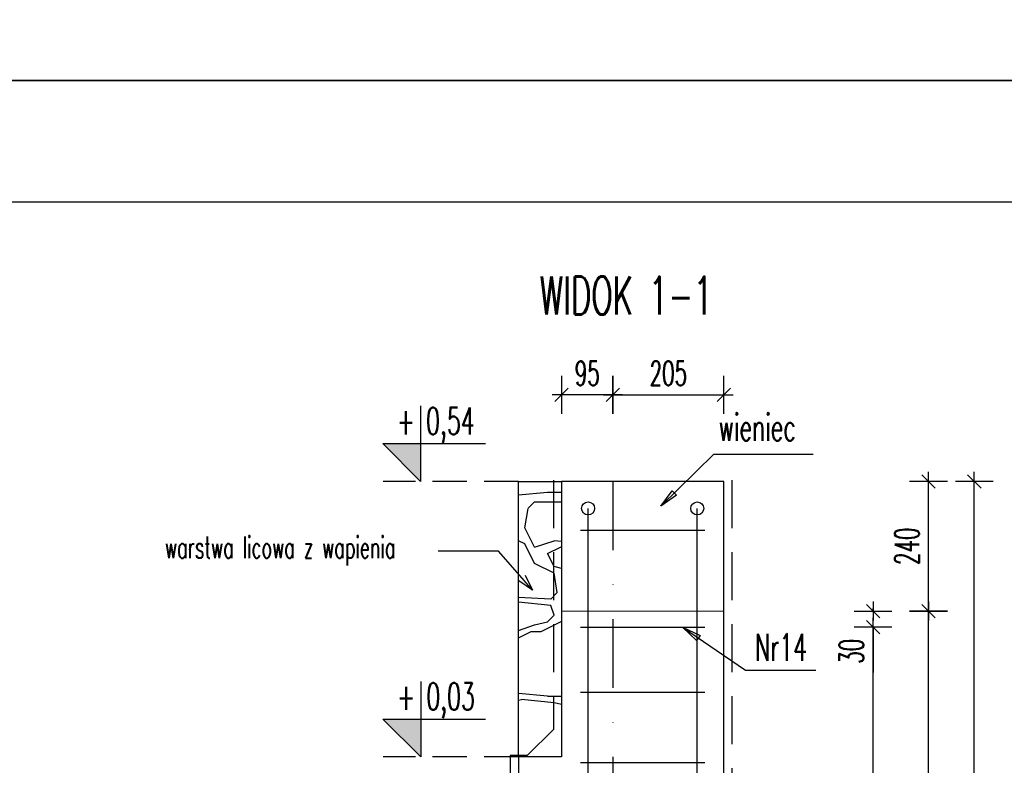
# Model space of a CAD drawing. Header units: centimetres. Extents: x -8002 to -6952, y -9103 to -4648.
# Tile 30 of 35: x -7722 to -7540, y -5518 to -5380. Entities that reach past the tile are written whole.
import ezdxf
from ezdxf import colors
from ezdxf.entities.mleader import LeaderData, LeaderLine
from ezdxf.enums import TextEntityAlignment as Align
from ezdxf.math import Vec2, Vec3

# ---------------------------------------------------------------- set-up
doc = ezdxf.new("R2010")
doc.units = ezdxf.units.CM
doc.linetypes.add('DASHDOT', pattern=[25.4, 12.7, -6.35, 0, -6.35])
doc.linetypes.add('DASHED', pattern=[19.05, 12.7, -6.35])
doc.layers.get('defpoints').update_dxf_attribs({"color": 8})
for name, color, linetype in [('hatch_R&F', 4, 'Continuous'), ('izolacje_R&F', 3, 'DASHED'), ('konstr_R&F', 2, 'Continuous'), ('odnośniki_R&F', 8, 'Continuous'), ('opisy_prętów_R&F', 2, 'Continuous'), ('osie_R&F', 6, 'DASHDOT'), ('ozn_graficzne_R&F', 5, 'Continuous'), ('strzemiona_R&F', 7, 'Continuous'), ('widoki_przerywana_R&F', 4, 'DASHED'), ('widoki_R&F', 4, 'Continuous'), ('wymiary_R&F', 3, 'Continuous'), ('zbrojenie_R&F', 1, 'Continuous')]:
    doc.layers.add(name, color=color, linetype=linetype)
doc.layers.add('konstr_PROKON', color=2, linetype='Continuous', lineweight=18)
doc.styles.add('simplex 0.6', font='simplex.shx', dxfattribs={"width": 0.6})
doc.styles.add('Skala 50', font='simplex.shx', dxfattribs={"width": 0.9, "height": 10})
doc.styles.get("Standard").update_dxf_attribs({"font": 'simplex.shx', "width": 0.6})
doc.dimstyles.new('1_25 [mm]', dxfattribs={"dimscale": 0.25, "dimtxt": 18, "dimasz": 1, "dimexe": 0.18, "dimexo": 0.0625, "dimgap": 7, "dimtad": 1, "dimdec": 1, "dimlfac": 10, "dimrnd": 5, "dimdsep": 46, "dimtxsty": 'Standard', "dimblk1": 'KR', "dimblk2": 'KR', "dimsah": 1, "dimcen": 0.09, "dimse1": 1, "dimse2": 1, "dimclrd": 8, "dimadec": 0, "dimazin": 0, "dimtfac": 1, "dimtdec": 1, "dimtofl": 0, "dimtmove": 0, "dimatfit": 3, "dimfxl": 1, "dimtvp": 1, "dimtolj": 1, "dimtzin": 0, "dimarcsym": 0})
doc.dimstyles.new('PRĘTY 25', dxfattribs={"dimscale": 2.5, "dimtxt": 1.6, "dimasz": 0.4, "dimexe": 0, "dimexo": 0, "dimgap": 0.5, "dimtad": 1, "dimdec": 1, "dimlfac": 10, "dimrnd": 10, "dimzin": 12, "dimdsep": 46, "dimtxsty": 'Standard', "dimblk1": 'W', "dimblk2": 'W', "dimsah": 1, "dimcen": 0, "dimdle": 10, "dimse1": 1, "dimse2": 1, "dimsd1": 1, "dimsd2": 1, "dimclrd": 7, "dimclre": 256, "dimclrt": 256, "dimaunit": 1, "dimadec": 0, "dimazin": 0, "dimtfac": 8e-05, "dimtdec": 1, "dimtix": 1, "dimtmove": 2, "dimatfit": 3, "dimldrblk": 'W', "dimfxl": 1, "dimtolj": 1, "dimtzin": 9, "dimarcsym": 0})
doc.dimstyles.new('PRĘTY 50', dxfattribs={"dimscale": 5, "dimtxt": 1.6, "dimasz": 0.4, "dimexe": 0, "dimexo": 0, "dimgap": 0.5, "dimtad": 1, "dimdec": 1, "dimlfac": 10, "dimrnd": 10, "dimzin": 12, "dimdsep": 46, "dimtxsty": 'Standard', "dimblk1": 'W', "dimblk2": 'W', "dimsah": 1, "dimcen": 0, "dimdle": 10, "dimse1": 1, "dimse2": 1, "dimsd1": 1, "dimsd2": 1, "dimclrd": 7, "dimclre": 256, "dimclrt": 256, "dimaunit": 1, "dimadec": 0, "dimazin": 0, "dimtfac": 8e-05, "dimtdec": 1, "dimtix": 1, "dimtmove": 2, "dimatfit": 3, "dimldrblk": 'W', "dimfxl": 1, "dimtolj": 1, "dimtzin": 9, "dimarcsym": 0})

# ---------------------------------------------------------------- blocks, each defined once
blk = doc.blocks.new('_Open30')
at = {"layer": 'wymiary_R&F', "color": 0, "linetype": 'ByBlock', "lineweight": -2}
for p, q in [((-1, 0.2679), (0, 0)), ((0, 0), (-1, -0.2679)), ((0, 0), (-1, 0))]:
    blk.add_line(p, q, dxfattribs=at)
blk = doc.blocks.new('W')
at = {"lineweight": 18}
for p, q in [((66734.272, -158580.872), (66863.494, -158581.143)), ((66733.14, -158581.999), (66732.869, -158711.221))]:
    blk.add_line(p, q, dxfattribs=at)
for radius in [3.765, 2.447]:
    blk.add_circle((66798.503, -158672.515), radius, dxfattribs=at)
for centre, radius, start, end in [((66734.269, -158582.001), 1.129, 89.8798, 179.8798), ((66862.505, -158583.964), 2.824, 16.7493, 89.8798), ((66863.488, -158583.966), 2.824, 16.545, 89.8798), ((66805.956, -158667.717), 85.33, 64.98828, 86.63544), ((66799.917, -158770.445), 188.235, 76.25086, 86.63543), ((66805.956, -158667.717), 84.154, 64.98828, 128.20069), ((66786.8, -158606.748), 81.882, 341.53714, 16.7493), ((66786.8, -158606.748), 82.824, 341.53714, 16.54501), ((66805.956, -158667.717), 81.801, 68.48995, 128.20069), ((66838.392, -158613.201), 26.353, 6.1436, 76.2509), ((66825.597, -158617.882), 28.235, 68.49, 110.1351), ((66829.599, -158617.043), 29.412, 17.0473, 64.9883), ((66857.996, -158706.248), 122.353, 110.1351, 143.97002), ((66829.599, -158617.043), 28.235, 17.0473, 64.9883), ((66768.465, -158620.076), 23.529, 128.2007, 152.2825), ((66768.465, -158620.076), 21.176, 128.2007, 152.2825), ((66807.753, -158625.116), 21.176, 71.1464, 130.05), ((66801.224, -158644.236), 41.38, 19.4301, 71.1464), ((66816.102, -158621.181), 43.529, 334.0837, 17.0473), ((66945.529, -158789.02), 235.294, 130.05004, 136.60143), ((66816.102, -158621.181), 42.353, 334.0837, 17.0473), ((66762.615, -158617.002), 16.921, 152.2825, 197.573), ((66762.615, -158617.002), 14.568, 152.2825, 197.573), ((66806.22, -158618.367), 58.918, 332.83643, 7.79053), ((66927.732, -158571.3), 185.882, 195.6602, 198.49274), ((66927.732, -158571.3), 188.235, 195.6602, 198.49274), ((66733.52, -158580.493), 128.235, 314.87977, 339.83879), ((66830.601, -158628.26), 23.569, 333.8014, 8.7092), ((66857.996, -158706.248), 114.824, 136.60143, 154.98438), ((66743.861, -158632.797), 8, 340.0899, 18.4927), ((66820.278, -158637.515), 21.176, 326.9725, 19.4301), ((66743.861, -158632.797), 5.647, 340.0899, 18.4927), ((66733.142, -158580.869), 141.176, 291.28942, 338.47012), ((66733.142, -158580.869), 142.118, 291.28942, 338.49166), ((66812.327, -158673.031), 65.882, 143.97002, 193.16671), ((66926.154, -158698.822), 188.235, 160.08992, 177.01679), ((66837.529, -158667.136), 94.118, 159.86028, 196.56363), ((66837.529, -158667.136), 91.765, 159.86028, 193.16671), ((66733.52, -158580.493), 131.765, 314.87977, 333.80136), ((66733.142, -158580.869), 134.588, 318.23663, 334.08368), ((66733.142, -158580.869), 135.765, 318.43708, 334.08368), ((66733.142, -158580.869), 125.106, 292.5922, 326.97255), ((66788.059, -158673.613), 37.647, 154.9844, 188.6731), ((66833.529, -158672.395), 1.882, 13.4726, 103.137), ((66835.24, -158679.727), 9.412, 103.137, 134.8798), ((66733.142, -158580.869), 128.235, 289.92076, 315.118), ((66826.207, -158674.149), 9.412, 314.1224, 13.4726), ((66733.142, -158580.869), 132.706, 291.38849, 315.99781), ((66733.142, -158580.869), 131.765, 295.95818, 315.11162), ((66772.707, -158675.954), 22.118, 188.6731, 292.5922), ((66764.527, -158689.081), 26.353, 179.8798, 260.1733), ((66764.86, -158688.749), 18.303, 196.5636, 252.8378), ((66780.501, -158678.15), 23.569, 261.0503, 295.9582), ((66758.795, -158634.636), 73.412, 279.6886, 288.0475), ((66766.904, -158682.132), 25.229, 252.8378, 279.6886), ((66735.694, -158710.244), 2.824, 179.8798, 253.0102), ((66735.692, -158711.227), 2.824, 179.8798, 253.2145), ((66758.795, -158634.636), 81.882, 253.01024, 288.2224), ((66758.795, -158634.636), 82.824, 253.21454, 288.2224), ((66767.11, -158682.395), 33.412, 257.7647, 281.3719)]:
    blk.add_arc(centre, radius, start, end, dxfattribs=at)
blk = doc.blocks.new('KR')
for p, q in [((0, -14), (0, 14)), ((-7, 0), (7, 0))]:
    blk.add_line(p, q)
at = {"color": 2}
blk.add_line((-4.95, -4.95), (4.95, 4.95), dxfattribs=at)
blk = doc.blocks.new('*D617')
at = {"layer": 'defpoints', "color": 0, "transparency": 16777216}
for p in [(-7591.42, -5449.05), (-7611.92, -5465.09), (-7591.42, -5465.09)]:
    blk.add_point(p, dxfattribs=at)
at = {"layer": 'wymiary_R&F', "color": 8, "lineweight": -2, "transparency": 16777216}
blk.add_line((-7611.67, -5449.05), (-7591.67, -5449.05), dxfattribs=at)
at = {"layer": 'wymiary_R&F', "color": 8, "lineweight": -2, "transparency": 16777216, "xscale": 0.25, "yscale": 0.25, "zscale": 0.25, "rotation": 180}
blk.add_blockref('KR', (-7611.92, -5449.05), dxfattribs=at)
at = {"layer": 'wymiary_R&F', "color": 8, "lineweight": -2, "transparency": 16777216, "xscale": 0.25, "yscale": 0.25, "zscale": 0.25}
blk.add_blockref('KR', (-7591.42, -5449.05), dxfattribs=at)
at = {"layer": 'wymiary_R&F', "color": 0, "transparency": 16777216, "insert": (-7601.67, -5445.05), "char_height": 4.5, "attachment_point": 5}
blk.add_mtext('\\A1;205', dxfattribs=at)
blk = doc.blocks.new('*D618')
at = {"layer": 'defpoints', "color": 0, "transparency": 16777216}
for p in [(-7621.42, -5449.05), (-7621.42, -5465.09), (-7611.92, -5465.09)]:
    blk.add_point(p, dxfattribs=at)
at = {"layer": 'wymiary_R&F', "color": 8, "lineweight": -2, "transparency": 16777216}
blk.add_line((-7612.17, -5449.05), (-7621.17, -5449.05), dxfattribs=at)
at = {"layer": 'wymiary_R&F', "color": 8, "lineweight": -2, "transparency": 16777216, "xscale": 0.25, "yscale": 0.25, "zscale": 0.25, "rotation": 180}
blk.add_blockref('KR', (-7621.42, -5449.05), dxfattribs=at)
at = {"layer": 'wymiary_R&F', "color": 8, "lineweight": -2, "transparency": 16777216, "xscale": 0.25, "yscale": 0.25, "zscale": 0.25}
blk.add_blockref('KR', (-7611.92, -5449.05), dxfattribs=at)
at = {"layer": 'wymiary_R&F', "color": 0, "transparency": 16777216, "insert": (-7616.67, -5445.05), "char_height": 4.5, "attachment_point": 5}
blk.add_mtext('\\A1;95', dxfattribs=at)
blk = doc.blocks.new('*D597')
at = {"layer": 'defpoints', "color": 0, "transparency": 16777216}
for p in [(-7591.42, -5489.09), (-7553.53, -5489.09), (-7585.42, -5597.09)]:
    blk.add_point(p, dxfattribs=at)
at = {"layer": 'wymiary_R&F', "color": 8, "lineweight": -2, "transparency": 16777216}
blk.add_line((-7553.53, -5596.84), (-7553.53, -5489.34), dxfattribs=at)
at = {"layer": 'wymiary_R&F', "color": 8, "lineweight": -2, "transparency": 16777216, "xscale": 0.25, "yscale": 0.25, "zscale": 0.25}
for p, rotation in [((-7553.53, -5489.09), 90), ((-7553.53, -5597.09), 270)]:
    blk.add_blockref('KR', p, dxfattribs=dict(at, rotation=rotation))
at = {"layer": 'wymiary_R&F', "color": 0, "transparency": 16777216, "insert": (-7557.53, -5543.09), "char_height": 4.5, "attachment_point": 5, "rotation": 90, "style": 'simplex 0.6'}
blk.add_mtext('\\A1;1080', dxfattribs=at)
blk = doc.blocks.new('*D598')
at = {"layer": 'defpoints', "color": 0, "transparency": 16777216}
for p in [(-7591.42, -5465.09), (-7553.53, -5465.09), (-7591.42, -5489.09)]:
    blk.add_point(p, dxfattribs=at)
at = {"layer": 'wymiary_R&F', "color": 8, "lineweight": -2, "transparency": 16777216}
blk.add_line((-7553.53, -5488.84), (-7553.53, -5465.34), dxfattribs=at)
at = {"layer": 'wymiary_R&F', "color": 8, "lineweight": -2, "transparency": 16777216, "xscale": 0.25, "yscale": 0.25, "zscale": 0.25}
for p, rotation in [((-7553.53, -5465.09), 90), ((-7553.53, -5489.09), 270)]:
    blk.add_blockref('KR', p, dxfattribs=dict(at, rotation=rotation))
at = {"layer": 'wymiary_R&F', "color": 0, "transparency": 16777216, "insert": (-7557.53, -5477.09), "char_height": 4.5, "attachment_point": 5, "rotation": 90}
blk.add_mtext('\\A1;240', dxfattribs=at)
blk = doc.blocks.new('*D599')
at = {"layer": 'defpoints', "color": 0, "transparency": 16777216}
for p in [(-7591.42, -5465.09), (-7545.05, -5465.09), (-7585.42, -5597.09)]:
    blk.add_point(p, dxfattribs=at)
at = {"layer": 'wymiary_R&F', "color": 8, "lineweight": -2, "transparency": 16777216}
blk.add_line((-7545.05, -5596.84), (-7545.05, -5465.34), dxfattribs=at)
at = {"layer": 'wymiary_R&F', "color": 8, "lineweight": -2, "transparency": 16777216, "xscale": 0.25, "yscale": 0.25, "zscale": 0.25}
for p, rotation in [((-7545.05, -5465.09), 90), ((-7545.05, -5597.09), 270)]:
    blk.add_blockref('KR', p, dxfattribs=dict(at, rotation=rotation))
at = {"layer": 'wymiary_R&F', "color": 0, "transparency": 16777216, "insert": (-7549.05, -5531.09), "char_height": 4.5, "attachment_point": 5, "rotation": 90}
blk.add_mtext('\\A1;1320', dxfattribs=at)
blk = doc.blocks.new('*D594')
at = {"layer": 'defpoints', "color": 0, "transparency": 16777216}
for p in [(-7591.42, -5489.09), (-7594.92, -5492.09), (-7563.79, -5492.09)]:
    blk.add_point(p, dxfattribs=at)
at = {"layer": 'wymiary_R&F', "color": 8, "lineweight": -2, "transparency": 16777216}
for p, q in [((-7563.79, -5488.84), (-7563.79, -5488.59)), ((-7563.79, -5492.34), (-7563.79, -5500.46))]:
    blk.add_line(p, q, dxfattribs=at)
at = {"layer": 'wymiary_R&F', "color": 8, "lineweight": -2, "transparency": 16777216, "xscale": 0.25, "yscale": 0.25, "zscale": 0.25}
for p, rotation in [((-7563.79, -5489.09), 270), ((-7563.79, -5492.09), 90)]:
    blk.add_blockref('KR', p, dxfattribs=dict(at, rotation=rotation))
at = {"layer": 'wymiary_R&F', "color": 0, "transparency": 16777216, "insert": (-7567.79, -5496.53), "char_height": 4.5, "attachment_point": 5, "rotation": 90}
blk.add_mtext('\\A1;30', dxfattribs=at)
blk = doc.blocks.new('*D595')
at = {"layer": 'defpoints', "color": 0, "transparency": 16777216}
for p in [(-7594.92, -5492.09), (-7563.79, -5492.09), (-7594.92, -5594.09)]:
    blk.add_point(p, dxfattribs=at)
at = {"layer": 'wymiary_R&F', "color": 8, "lineweight": -2, "transparency": 16777216}
blk.add_line((-7563.79, -5593.84), (-7563.79, -5492.34), dxfattribs=at)
at = {"layer": 'wymiary_R&F', "color": 8, "lineweight": -2, "transparency": 16777216, "xscale": 0.25, "yscale": 0.25, "zscale": 0.25}
for p, rotation in [((-7563.79, -5492.09), 90), ((-7563.79, -5594.09), 270)]:
    blk.add_blockref('KR', p, dxfattribs=dict(at, rotation=rotation))
at = {"layer": 'wymiary_R&F', "color": 0, "transparency": 16777216, "insert": (-7567.79, -5543.09), "char_height": 4.5, "attachment_point": 5, "rotation": 90, "style": 'simplex 0.6'}
blk.add_mtext('\\A1;7x~150', dxfattribs=at)

msp = doc.modelspace()

# ---------------------------------------------------------------- hatches: boundary and pattern name
at = {"layer": 'hatch_R&F'}
h = msp.add_hatch(dxfattribs=at)
h.set_pattern_fill('ROCKWALL', color=256, scale=60, angle=180, pattern_type=2)
h.set_pattern_definition([(0, (-156286.07, 819.1), (60, 60), [1.8, -58.2]), (0, (-156286.67, 847.9), (60, 60), [1.8, -58.2]), (0, (-156307.07, 807.1), (60, 60), [1.8, -58.2]), (0, (-156341.27, 857.5), (60, 60), [2.4, -57.6]), (0, (-156315.47, 826.9), (60, 60), [3.6, -56.4]), (0, (-156288.47, 855.7), (60, 60), [3.6, -56.4]), (0, (-156313.67, 831.7), (60, 60), [3.6, -56.4]), (0, (-156306.47, 831.1), (60, 60), [7.2, -52.8]), (0, (-156289.07, 819.7), (60, 60), [1.8, -58.2]), (0, (-156311.87, 812.5), (60, 60), [2.4, -57.6]), (0, (-156329.87, 833.5), (60, 60), [3, -57]), (0, (-156286.67, 805.3), (60, 60), [3, -57]), (0, (-156304.07, 832.9), (60, 60), [3.6, -56.4]), (0, (-156300.47, 853.3), (60, 60), [3.6, -56.4]), (0, (-156289.07, 846.7), (60, 60), [3.6, -56.4]), (0, (-156340.07, 846.7), (60, 60), [4.2, -55.8]), (0, (-156299.27, 817.9), (60, 60), [4.8, -55.2]), (0, (-156322.07, 861.1), (60, 60), [4.8, -55.2]), (0, (-156333.47, 831.7), (60, 60), [5.4, -54.6]), (0, (-156331.67, 844.9), (60, 60), [6, -54]), (0, (-156304.07, 855.1), (60, 60), [8.4, -51.6]), (0, (-156326.87, 802.3), (60, 60), [9.6, -50.4]), (0, (-156342.47, 838.3), (60, 60), [14.4, -45.6]), (90, (-156290.87, 852.1), (-60, 60), [2.4, -57.6]), (90, (-156334.67, 849.1), (-60, 60), [2.4, -57.6]), (90, (-156332.87, 850.9), (-60, 60), [2.4, -57.6]), (90, (-156311.87, 834.1), (-60, 60), [3.6, -56.4]), (90, (-156313.07, 807.7), (-60, 60), [3.6, -56.4]), (90, (-156343.07, 822.1), (-60, 60), [4.2, -55.8]), (90, (-156309.47, 828.1), (-60, 60), [1.8, -58.2]), (90, (-156300.47, 810.1), (-60, 60), [2.4, -57.6]), (90, (-156326.87, 833.5), (-60, 60), [2.4, -57.6]), (90, (-156314.87, 857.5), (-60, 60), [2.4, -57.6]), (90, (-156313.07, 859.9), (-60, 60), [2.4, -57.6]), (90, (-156295.67, 859.9), (-60, 60), [3, -57]), (90, (-156293.87, 859.9), (-60, 60), [3, -57]), (90, (-156314.27, 807.7), (-60, 60), [3, -57]), (90, (-156316.67, 823.3), (-60, 60), [6, -54]), (45, (-156307.67, 829.903), (0, 60), [1.697058, -83.155756]), (45, (-156293.87, 808.303), (0, 60), [1.697058, -83.155756]), (45, (-156313.07, 811.303), (0, 60), [1.697058, -83.155756]), (45, (-156304.07, 808.903), (0, 60), [1.697058, -83.155756]), (45, (-156303.47, 813.103), (0, 60), [1.697058, -83.155756]), (45, (-156330.47, 858.103), (0, 60), [1.697058, -83.155756]), (45, (-156295.67, 855.103), (0, 60), [1.697058, -83.155756]), (45, (-156298.07, 823.303), (0, 60), [2.545584, -82.30723]), (45, (-156330.47, 808.303), (0, 60), [2.545584, -82.30723]), (45, (-156301.07, 816.103), (0, 60), [2.545584, -82.30723]), (45, (-156329.87, 807.703), (0, 60), [4.242642, -80.610172]), (45, (-156296.87, 843.703), (0, 60), [4.242642, -80.610172]), (45, (-156295.67, 843.703), (0, 60), [4.242642, -80.610172]), (45, (-156316.67, 822.103), (0, 60), [5.091168, -79.761646]), (45, (-156320.87, 819.103), (0, 60), [5.939694, -78.91312]), (135, (-156311.87, 806.503), (-60, 7e-15), [1.697058, -83.155756]), (135, (-156292.07, 856.303), (-60, 7e-15), [1.697058, -83.155756]), (135, (-156310.07, 832.303), (-60, 7e-15), [2.545584, -82.30723]), (135, (-156326.87, 835.903), (-60, 7e-15), [2.545584, -82.30723]), (135, (-156301.07, 837.103), (-60, 7e-15), [2.545584, -82.30723]), (135, (-156294.47, 805.303), (-60, 7e-15), [2.545584, -82.30723]), (135, (-156292.07, 820.303), (-60, 7e-15), [3.39411, -81.458704]), (135, (-156341.87, 816.703), (-60, 7e-15), [3.39411, -81.458704]), (135, (-156323.27, 842.503), (-60, 7e-15), [3.39411, -81.458704]), (135, (-156340.67, 819.703), (-60, 7e-15), [3.39411, -81.458704]), (135, (-156289.07, 819.703), (-60, 7e-15), [4.242642, -80.610172]), (135, (-156311.87, 840.703), (-60, 7e-15), [4.242642, -80.610172]), (135, (-156315.47, 813.703), (-60, 7e-15), [5.091168, -79.761646]), (135, (-156314.27, 810.703), (-60, 7e-15), [8.485278, -76.367536]), (5.710593, (-156300.4695, 818.5027), (60, 2e-09), [6.03, -596.962537]), (5.710593, (-156295.0695, 830.5027), (60, 2e-09), [6.03, -596.962537]), (5.710593, (-156310.0695, 832.3027), (60, 2e-09), [6.03, -596.962537]), (5.710593, (-156308.8695, 838.3027), (60, 2e-09), [6.03, -596.962537]), (5.710593, (-156294.4695, 817.9027), (60, 2e-09), [6.03, -596.962537]), (5.710593, (-156292.6695, 804.7027), (60, 2e-09), [6.03, -596.962537]), (5.710593, (-156334.6695, 837.1027), (60, 2e-09), [6.03, -596.962537]), (5.710593, (-156339.4695, 831.1027), (60, 2e-09), [6.03, -596.962537]), (5.710593, (-156326.8695, 818.5027), (60, 2e-09), [6.03, -596.962537]), (5.710593, (-156307.0695, 840.1027), (60, 2e-09), [6.03, -596.962537]), (5.710593, (-156287.8695, 804.1027), (60, 2e-09), [6.03, -596.962537]), (5.710593, (-156341.8695, 832.3027), (60, 2e-09), [12.06, -590.932537]), (5.710593, (-156292.0695, 856.3027), (60, 2e-09), [6.03, -596.962537]), (7.1250163, (-156342.4695, 844.903), (60, -6e-10), [4.8372, -478.898265]), (7.1250163, (-156344.8695, 855.703), (60, -6e-10), [4.8372, -478.898265]), (7.1250163, (-156295.6695, 831.703), (60, -6e-10), [4.8372, -478.898265]), (7.1250163, (-156322.0695, 845.503), (60, -6e-10), [4.8372, -478.898265]), (7.1250163, (-156326.8695, 860.503), (60, -6e-10), [4.8372, -478.898265]), (7.1250163, (-156286.0695, 856.903), (60, -6e-10), [4.8372, -478.898265]), (7.1250163, (-156292.6695, 803.503), (60, -6e-10), [4.8372, -478.898265]), (9.462322, (-156298.0695, 822.103), (60, -3e-11), [3.6498, -361.315952]), (9.462322, (-156326.2695, 816.703), (60, -3e-11), [3.6498, -361.315952]), (11.3099325, (-156311.87, 837.703), (60, -2e-09), [3.0594, -302.88177]), (11.3099325, (-156328.07, 838.303), (60, -2e-09), [3.0594, -302.88177]), (11.3099325, (-156311.87, 853.903), (60, -2e-09), [3.0594, -302.88177]), (11.3099325, (-156289.67, 811.903), (60, -2e-09), [6.1188, -299.82237]), (14.036243, (-156300.47, 832.903), (60, 4e-09), [2.4738, -244.912538]), (14.036243, (-156317.27, 802.303), (60, 4e-09), [2.4738, -244.912538]), (14.036243, (-156329.27, 861.703), (60, 4e-09), [2.4738, -244.912538]), (14.036243, (-156288.47, 818.503), (60, 4e-09), [2.4738, -244.912538]), (14.036243, (-156306.47, 808.303), (60, 4e-09), [2.4738, -244.912538]), (14.036243, (-156321.47, 844.303), (60, 4e-09), [2.4738, -244.912538]), (14.036243, (-156292.67, 846.703), (60, 4e-09), [2.4738, -244.912538]), (14.036243, (-156334.07, 856.903), (60, 4e-09), [2.4738, -244.912538]), (14.036243, (-156292.67, 809.503), (60, 4e-09), [9.8952, -237.491138]), (18.434949, (-156286.07, 831.703), (60, -1e-09), [1.8972, -187.83946]), (18.434949, (-156306.47, 822.703), (60, -1e-09), [3.7944, -185.94226]), (18.434949, (-156340.67, 817.303), (60, -1e-09), [3.7944, -185.94226]), (18.434949, (-156301.07, 840.703), (60, -1e-09), [3.7944, -185.94226]), (18.434949, (-156311.87, 806.503), (60, -1e-09), [5.6916, -184.04506]), (26.565052, (-156341.87, 837.103), (60, 7e-07), [1.3416, -132.822479]), (26.565052, (-156293.87, 802.903), (60, 7e-07), [1.3416, -132.822479]), (26.565051, (-156311.87, 826.903), (60, 3e-09), [2.6832, -131.480879]), (26.565051, (-156290.87, 854.503), (60, 3e-09), [2.6832, -131.480879]), (26.565051, (-156316.07, 830.503), (60, 3e-09), [2.6832, -131.480879]), (26.565051, (-156294.47, 819.103), (60, 3e-09), [2.6832, -131.480879]), (26.565051, (-156304.07, 821.503), (60, 3e-09), [2.6832, -131.480879]), (26.565051, (-156341.87, 829.903), (60, 3e-09), [2.6832, -131.480879]), (26.565051, (-156287.27, 819.703), (60, 3e-09), [2.6832, -131.480879]), (26.565051, (-156314.27, 852.703), (60, 3e-09), [2.6832, -131.480879]), (26.565051, (-156329.27, 859.303), (60, 3e-09), [2.6832, -131.480879]), (26.565051, (-156316.67, 831.703), (60, 3e-09), [4.0248, -130.139279]), (26.565051, (-156305.27, 807.103), (60, 3e-09), [4.0248, -130.139279]), (26.565051, (-156311.87, 804.703), (60, 3e-09), [5.3664, -128.797679]), (26.565051, (-156295.67, 808.903), (60, 3e-09), [6.708, -127.456079]), (63.434949, (-156333.47, 849.703), (3e-09, 60), [1.3416, -132.822479]), (63.434949, (-156313.07, 802.303), (3e-09, 60), [2.6832, -131.480879]), (63.434949, (-156295.67, 802.903), (3e-09, 60), [2.6832, -131.480879]), (63.434949, (-156343.07, 834.703), (3e-09, 60), [2.6832, -131.480879]), (63.434949, (-156335.87, 846.703), (3e-09, 60), [2.6832, -131.480879]), (63.434949, (-156334.67, 851.503), (3e-09, 60), [2.6832, -131.480879]), (63.434949, (-156317.27, 846.103), (3e-09, 60), [2.6832, -131.480879]), (63.434949, (-156343.67, 813.103), (3e-09, 60), [4.0248, -130.139279]), (63.434949, (-156293.87, 846.703), (3e-09, 60), [4.0248, -130.139279]), (63.434949, (-156325.07, 838.903), (3e-09, 60), [4.0248, -130.139279]), (63.434949, (-156332.27, 804.703), (3e-09, 60), [4.0248, -130.139279]), (63.434949, (-156319.07, 817.303), (3e-09, 60), [5.3664, -128.797679]), (63.434949, (-156298.07, 838.903), (3e-09, 60), [5.3664, -128.797679]), (63.434949, (-156332.87, 853.303), (3e-09, 60), [5.3664, -128.797679]), (63.434949, (-156324.47, 838.303), (3e-09, 60), [6.708, -127.456079]), (71.565051, (-156297.47, 841.903), (-1e-09, 60), [1.8972, -187.83946]), (71.565051, (-156343.67, 805.303), (-1e-09, 60), [3.7944, -185.94226]), (71.565051, (-156343.07, 826.303), (-1e-09, 60), [3.7944, -185.94226]), (71.565051, (-156316.67, 852.103), (-1e-09, 60), [5.6922, -184.04446]), (75.963757, (-156341.87, 812.503), (4e-09, 60), [4.9476, -242.438738]), (75.963757, (-156331.67, 857.503), (4e-09, 60), [2.4738, -244.912538]), (78.6900675, (-156325.07, 835.303), (-2e-09, 60), [3.0594, -302.88177]), (78.6900675, (-156344.87, 820.903), (-2e-09, 60), [3.0594, -302.88177]), (78.6900675, (-156342.47, 838.303), (-2e-09, 60), [3.0594, -302.88177]), (78.6900675, (-156328.67, 810.103), (-2e-09, 60), [6.1188, -299.82237]), (78.6900675, (-156315.47, 846.703), (-2e-09, 60), [6.1188, -299.82237]), (80.537678, (-156308.2695, 826.303), (-3e-11, 60), [3.6168, -361.348952]), (80.537678, (-156330.4695, 804.103), (-3e-11, 60), [3.6168, -361.348952]), (80.537678, (-156344.2695, 839.503), (-3e-11, 60), [3.6168, -361.348952]), (82.8749837, (-156314.8695, 802.903), (-6e-10, 60), [4.8372, -478.898265]), (82.8749837, (-156344.2695, 832.303), (-6e-10, 60), [4.8372, -478.898265]), (84.289407, (-156295.6695, 824.5027), (7e-10, 60), [6.03, -596.962537]), (84.289407, (-156326.8695, 810.7027), (7e-10, 60), [6.03, -596.962537]), (95.710593, (-156313.0695, 833.5027), (-2e-09, 60), [6.03, -596.962537]), (95.710593, (-156341.2695, 806.5027), (-2e-09, 60), [6.03, -596.962537]), (97.1250163, (-156296.2695, 825.103), (6e-10, 60), [4.8372, -478.898265]), (99.462322, (-156315.4695, 826.903), (-6e-08, 60), [3.6168, -361.348952]), (99.462322, (-156300.4695, 812.503), (-6e-08, 60), [3.6168, -361.348952]), (99.462322, (-156302.2695, 814.303), (-6e-08, 60), [3.6168, -361.348952]), (99.462322, (-156341.8695, 841.303), (-6e-08, 60), [3.6168, -361.348952]), (99.462322, (-156297.4695, 835.303), (-6e-08, 60), [3.6168, -361.348952]), (99.462322, (-156316.0695, 848.503), (-6e-08, 60), [3.6168, -361.348952]), (99.462322, (-156312.4695, 856.303), (-6e-08, 60), [3.6168, -361.348952]), (101.3099325, (-156344.27, 823.903), (2e-09, 60), [6.1188, -299.82237]), (101.3099325, (-156342.47, 808.903), (2e-09, 60), [3.0594, -302.88177]), (101.3099325, (-156314.87, 843.703), (2e-09, 60), [3.0594, -302.88177]), (104.036243, (-156298.07, 833.503), (-4e-09, 60), [2.4738, -244.912538]), (104.036243, (-156343.67, 837.103), (-4e-09, 60), [2.4738, -244.912538]), (104.036243, (-156290.27, 849.703), (-4e-09, 60), [2.4738, -244.912538]), (104.036243, (-156332.87, 847.303), (-4e-09, 60), [2.4738, -244.912538]), (104.036243, (-156293.27, 857.503), (-4e-09, 60), [2.4738, -244.912538]), (108.434949, (-156309.47, 829.903), (1e-09, 60), [1.8972, -187.83946]), (108.434949, (-156333.47, 853.903), (1e-09, 60), [1.8972, -187.83946]), (108.434949, (-156302.87, 810.103), (1e-09, 60), [1.8972, -187.83946]), (108.434949, (-156292.67, 804.703), (1e-09, 60), [3.7944, -185.94226]), (108.434949, (-156294.47, 856.303), (1e-09, 60), [3.7944, -185.94226]), (116.565051, (-156306.47, 822.703), (-3e-09, 60), [4.0248, -130.139279]), (116.565051, (-156306.47, 819.703), (-3e-09, 60), [4.0248, -130.139279]), (116.565051, (-156343.67, 843.103), (-3e-09, 60), [4.0248, -130.139279]), (116.565051, (-156295.67, 831.703), (-3e-09, 60), [4.0248, -130.139279]), (116.565051, (-156313.67, 839.503), (-3e-09, 60), [5.3664, -128.797679]), (116.565051, (-156302.87, 819.103), (-3e-09, 60), [2.6832, -131.480879]), (116.565051, (-156323.87, 832.903), (-3e-09, 60), [2.6832, -131.480879]), (116.565051, (-156292.07, 850.303), (-3e-09, 60), [2.6832, -131.480879]), (116.565051, (-156329.27, 861.703), (-3e-09, 60), [2.6832, -131.480879]), (116.565051, (-156341.87, 832.303), (-3e-09, 60), [2.6832, -131.480879]), (116.565051, (-156331.07, 859.903), (-3e-09, 60), [4.0248, -130.139279]), (153.434949, (-156322.67, 832.303), (-60, 3e-09), [1.3416, -132.822479]), (153.434949, (-156289.07, 846.703), (-60, 3e-09), [1.3416, -132.822479]), (153.434949, (-156296.87, 829.903), (-60, 3e-09), [2.6832, -131.480879]), (153.434949, (-156298.67, 835.903), (-60, 3e-09), [2.6832, -131.480879]), (153.434949, (-156314.87, 859.903), (-60, 3e-09), [2.6832, -131.480879]), (153.434949, (-156292.07, 822.703), (-60, 3e-09), [4.0248, -130.139279]), (153.434949, (-156286.67, 847.903), (-60, 3e-09), [4.0248, -130.139279]), (153.434949, (-156327.47, 816.103), (-60, 3e-09), [4.0248, -130.139279]), (153.434949, (-156302.87, 817.903), (-60, 3e-09), [4.0248, -130.139279]), (153.434949, (-156308.27, 823.303), (-60, 3e-09), [5.3664, -128.797679]), (161.565051, (-156326.87, 818.503), (-60, -1e-09), [1.8972, -187.83946]), (161.565051, (-156345.47, 829.903), (-60, -1e-09), [3.7944, -185.94226]), (161.565051, (-156316.67, 829.303), (-60, -1e-09), [5.6922, -184.04446]), (161.565051, (-156296.27, 807.103), (-60, -1e-09), [5.6922, -184.04446]), (165.963757, (-156300.47, 818.503), (-60, 4e-09), [2.4738, -244.912538]), (165.963757, (-156320.27, 816.703), (-60, 4e-09), [2.4738, -244.912538]), (165.963757, (-156300.47, 853.303), (-60, 4e-09), [2.4738, -244.912538]), (165.963757, (-156310.07, 855.703), (-60, 4e-09), [2.4738, -244.912538]), (165.963757, (-156295.67, 808.903), (-60, 4e-09), [4.9476, -242.438738]), (165.963757, (-156340.07, 846.703), (-60, 4e-09), [4.9476, -242.438738]), (165.963757, (-156322.07, 845.503), (-60, 4e-09), [4.9476, -242.438738]), (168.6900675, (-156316.07, 844.303), (-60, -2e-09), [3.0594, -302.88177]), (168.6900675, (-156332.87, 803.503), (-60, -2e-09), [3.0594, -302.88177]), (168.6900675, (-156332.27, 804.703), (-60, -2e-09), [9.1782, -296.76297]), (170.537678, (-156298.0695, 822.103), (-60, 2e-09), [3.6498, -361.315952]), (170.537678, (-156293.2695, 852.703), (-60, 2e-09), [3.6498, -361.315952]), (172.8749836, (-156298.0695, 823.303), (-60, 4e-10), [4.8372, -478.898265]), (172.8749836, (-156307.0695, 840.103), (-60, 4e-10), [4.8372, -478.898265]), (172.8749836, (-156286.0695, 831.703), (-60, 4e-10), [4.8372, -478.898265]), (172.8749836, (-156334.0695, 856.903), (-60, 4e-10), [4.8372, -478.898265]), (174.289407, (-156331.6695, 844.9027), (-60, 4e-09), [6.03, -596.962537]), (174.289407, (-156322.0695, 831.1027), (-60, 4e-09), [6.03, -596.962537]), (174.289407, (-156303.4695, 811.9027), (-60, 4e-09), [6.03, -596.962537]), (174.289407, (-156316.6695, 831.7027), (-60, 4e-09), [6.03, -596.962537]), (174.289407, (-156334.6695, 837.1027), (-60, 4e-09), [6.03, -596.962537]), (174.289407, (-156331.0695, 817.9027), (-60, 4e-09), [6.03, -596.962537]), (174.289407, (-156334.0695, 855.7027), (-60, 4e-09), [6.03, -596.962537]), (174.289407, (-156302.8695, 853.9027), (-60, 4e-09), [6.03, -596.962537]), (174.289407, (-156326.8695, 846.7027), (-60, 4e-09), [6.03, -596.962537]), (174.289407, (-156335.8695, 804.1027), (-60, 4e-09), [6.03, -596.962537]), (174.289407, (-156304.0695, 855.1027), (-60, 4e-09), [6.03, -596.962537]), (177.1375948, (-156303.4695, 813.1027), (-60, 3e-09), [12.015, -1189.484063]), (177.1375948, (-156328.6695, 819.1027), (-60, 3e-09), [12.015, -1189.484063])])
h.paths.add_polyline_path([(-7629.42, -5465.09), (-7621.42, -5465.09), (-7621.42, -5516.09), (-7629.42, -5516.09)])
at = {"layer": 'ozn_graficzne_R&F'}
for points in [[(-7647.533, -5465.09), (-7654.533, -5458.09), (-7647.533, -5458.09)], [(-7647.499, -5516.09), (-7654.499, -5509.09), (-7647.499, -5509.09)]]:
    msp.add_hatch(color=7, dxfattribs=at).paths.add_polyline_path(points)

# ---------------------------------------------------------------- linework, layer by layer
at = {"layer": 'defpoints'}
for points in [[(-8002.267, -5390.866), (-7477.267, -5390.866), (-7477.267, -4648.366), (-8002.267, -4648.366)], [(-8002.267, -6133.366), (-6952.267, -6133.366), (-6952.267, -5390.866), (-8002.267, -5390.866)]]:
    msp.add_lwpolyline(points, close=True, dxfattribs=at)
at = {"layer": 'izolacje_R&F', "ltscale": 0.7}
for points in [[(-7622.92, -5464.84), (-7622.92, -5510.986), (-7627.773, -5515.84), (-7630.92, -5515.84), (-7630.92, -5593.236), (-7634.523, -5596.84), (-7635.42, -5596.84)], [(-7589.92, -5464.84), (-7589.92, -5593.236), (-7586.316, -5596.84), (-7585.42, -5596.84)]]:
    msp.add_lwpolyline(points, dxfattribs=at)
at = {"layer": 'konstr_PROKON', "color": 4}
msp.add_lwpolyline([(-7621.42, -5489.09), (-7591.42, -5489.09), (-7591.42, -5465.09), (-7621.42, -5465.09)], close=True, dxfattribs=at)
at = {"layer": 'konstr_R&F'}
msp.add_lwpolyline([(-7591.42, -5597.09), (-7591.42, -5465.09), (-7621.42, -5465.09), (-7621.42, -5516.09), (-7629.42, -5516.09), (-7629.42, -5597.09), (-7635.42, -5597.09), (-7635.42, -5637.09), (-7585.42, -5637.09), (-7585.42, -5597.09)], close=True, dxfattribs=at)
at = {"layer": 'osie_R&F'}
msp.add_line((-7611.92, -5465.09), (-7611.92, -5683.057), dxfattribs=at)
at = {"layer": 'ozn_graficzne_R&F', "color": 7}
for points in [[(-7647.533, -5451.09), (-7647.533, -5465.09), (-7654.533, -5458.09), (-7635.533, -5458.09)], [(-7647.499, -5502.09), (-7647.499, -5516.09), (-7654.499, -5509.09), (-7635.499, -5509.09)]]:
    msp.add_lwpolyline(points, dxfattribs=at)
at = {"layer": 'strzemiona_R&F', "ltscale": 0.25}
for points in [[(-7617.92, -5474.09), (-7594.92, -5474.09)], [(-7617.92, -5492.09), (-7594.92, -5492.09)]]:
    msp.add_lwpolyline(points, dxfattribs=at)
at = {"layer": 'strzemiona_R&F', "color": 4, "ltscale": 0.25}
for points in [[(-7617.92, -5504.09), (-7594.92, -5504.09)], [(-7617.92, -5517.09), (-7594.92, -5517.09)]]:
    msp.add_lwpolyline(points, dxfattribs=at)
at = {"layer": 'widoki_przerywana_R&F', "ltscale": 0.5}
for points in [[(-7629.42, -5465.09), (-7654.42, -5465.09)], [(-7629.42, -5516.09), (-7654.42, -5516.09)]]:
    msp.add_lwpolyline(points, dxfattribs=at)
at = {"layer": 'widoki_R&F'}
msp.add_lwpolyline([(-7629.42, -5465.09), (-7621.42, -5465.09), (-7621.42, -5516.09), (-7629.42, -5516.09)], close=True, dxfattribs=at)
at = {"layer": 'wymiary_R&F', "color": 5}
msp.add_lwpolyline([(-7942.267, -6110.866), (-6974.767, -6110.866), (-6974.767, -5413.366), (-7942.267, -5413.366)], close=True, dxfattribs=at)
at = {"layer": 'wymiary_R&F'}
for centre in [(-7616.52, -5470.09), (-7596.32, -5470.09)]:
    msp.add_circle(centre, 1.2, dxfattribs=at)
at = {"layer": 'zbrojenie_R&F'}
for points in [[(-7616.52, -5632.09), (-7616.52, -5470.09)], [(-7596.32, -5632.09), (-7596.32, -5470.09)]]:
    msp.add_lwpolyline(points, dxfattribs=at)

# ---------------------------------------------------------------- texts
at = {"layer": 'opisy_prętów_R&F', "color": 3, "style": 'simplex 0.6', "width": 0.6}
msp.add_text('wieniec', height=5, dxfattribs=at).set_placement((-7592.351, -5457.582))
at = {"layer": 'opisy_prętów_R&F', "width": 0.6}
msp.add_text('Nr14', height=5, dxfattribs=at).set_placement((-7585.637, -5498.283))
at = {"layer": 'ozn_graficzne_R&F', "color": 3, "style": 'simplex 0.6', "width": 0.6}
msp.add_text('WIDOK 1-1', height=7, dxfattribs=at).set_placement((-7609.438, -5434.163), align=Align.CENTER)
for s, p in [('+ 0,54', (-7651.902, -5456.391)), ('+ 0,03', (-7651.868, -5507.391))]:
    msp.add_text(s, height=5, dxfattribs=at).set_placement(p)

# ---------------------------------------------------------------- dimensions: what is measured, and where the dimension line sits
at = {"layer": 'wymiary_R&F'}
for p2, distance, picture, middle in [((-7621.42, -5465.09), -16.041, '*D618', (-7616.67, -5445.049)), ((-7591.42, -5465.09), 16.041, '*D617', (-7601.67, -5445.049))]:
    dim = msp.add_aligned_dim(p1=(-7611.92, -5465.09), p2=p2, distance=distance, dimstyle='1_25 [mm]', dxfattribs=at)
    dim.commit()
    dim.dimension.update_dxf_attribs({"geometry": picture, "text_midpoint": middle})
for base, p1, p2, override, picture, middle in [((-7553.531, -5465.09), (-7591.42, -5489.09), (-7591.42, -5465.09), {"dimtmove": 1}, '*D598', (-7557.531, -5477.09)), ((-7553.531, -5489.09), (-7585.42, -5597.09), (-7591.42, -5489.09), {"dimtxsty": 'simplex 0.6'}, '*D597', (-7557.531, -5543.09))]:
    dim = msp.add_linear_dim(base=base, p1=p1, p2=p2, angle=90, dimstyle='1_25 [mm]', override=override, dxfattribs=at)
    dim.commit()
    dim.dimension.update_dxf_attribs({"geometry": picture, "text_midpoint": middle})
for base, p1, p2, picture, middle in [((-7545.053, -5465.09), (-7585.42, -5597.09), (-7591.42, -5465.09), '*D599', (-7549.053, -5531.09)), ((-7563.794, -5492.09), (-7591.42, -5489.09), (-7594.92, -5492.09), '*D594', (-7567.794, -5496.526))]:
    dim = msp.add_linear_dim(base=base, p1=p1, p2=p2, angle=90, dimstyle='1_25 [mm]', dxfattribs=at)
    dim.commit()
    dim.dimension.update_dxf_attribs({"geometry": picture, "text_midpoint": middle})
dim = msp.add_linear_dim(base=(-7563.794, -5492.09), p1=(-7594.92, -5594.09), p2=(-7594.92, -5492.09), angle=90, text='7x~150', dimstyle='1_25 [mm]', override={"dimtxsty": 'simplex 0.6', "dimtmove": 1}, dxfattribs=at)
dim.commit()
dim.dimension.update_dxf_attribs({"geometry": '*D595', "text_midpoint": (-7567.794, -5543.09)})

# ---------------------------------------------------------------- leaders
at = {"layer": 'odnośniki_R&F'}
for points, dimstyle, override in [([(-7603.066, -5469.696), (-7593.253, -5460.07), (-7574.897, -5460.07)], 'PRĘTY 25', {"dimasz": 1.4, "dimtad": 0, "dimclrd": 256, "dimldrblk": 'ClosedBlank'}), ([(-7599.027, -5492.09), (-7587.381, -5500.025), (-7574.388, -5500.025)], 'PRĘTY 50', {"dimasz": 0.7, "dimtad": 0, "dimclrd": 256, "dimldrblk": 'ClosedBlank'})]:
    msp.add_leader(points, dimstyle=dimstyle, override=override, dxfattribs=at)
at = {"layer": 'ozn_graficzne_R&F', "color": 8}
ml = msp.add_multileader_mtext('Standard', dxfattribs=at)
ml.set_content('\\pxsm0.8,ql;{\\W0.6;warstwa licowa z wapienia}', color=8, style='Skala 50')
ml.set_leader_properties()
ml.set_arrow_properties(name='OPEN30')
ml.build(insert=Vec2(0, 0))
ml.multileader.update_dxf_attribs({"dogleg_length": 5, "arrow_head_size": 3})
ctx = ml.context
ctx.base_point, ctx.arrow_head_size, ctx.plane_origin = Vec3(-7696.158, -5477.969), 3, Vec3(-73634.688, -12353.807)
ctx.text_align_type = 2
notes = []
notes.append((ctx, [(0, (1, 1, 0), (-7633.085, -5477.969), (-1, 0), 11.187, [(0, [(-7626.787, -5485.233)], 0, [])])]))
ctx.mtext.insert, ctx.mtext.width, ctx.mtext.defined_height, ctx.mtext.alignment = Vec3(-7646.273, -5475.302), 48.58487, 7.508, 3
for ctx, leaders in notes:
    for number, flags, end, landing, length, lines in leaders:
        leader = LeaderData()
        leader.index, (leader.has_last_leader_line, leader.has_dogleg_vector, leader.attachment_direction) = number, flags
        leader.last_leader_point, leader.dogleg_vector, leader.dogleg_length = Vec3(end), Vec3(landing), length
        for number, points, colour, breaks in lines:
            line = LeaderLine()
            line.index, line.vertices, line.color, line.breaks = number, Vec3.list(points), colors.encode_raw_color(colour), breaks
            leader.lines.append(line)
        ctx.leaders.append(leader)

doc.saveas('drawing.dxf')
